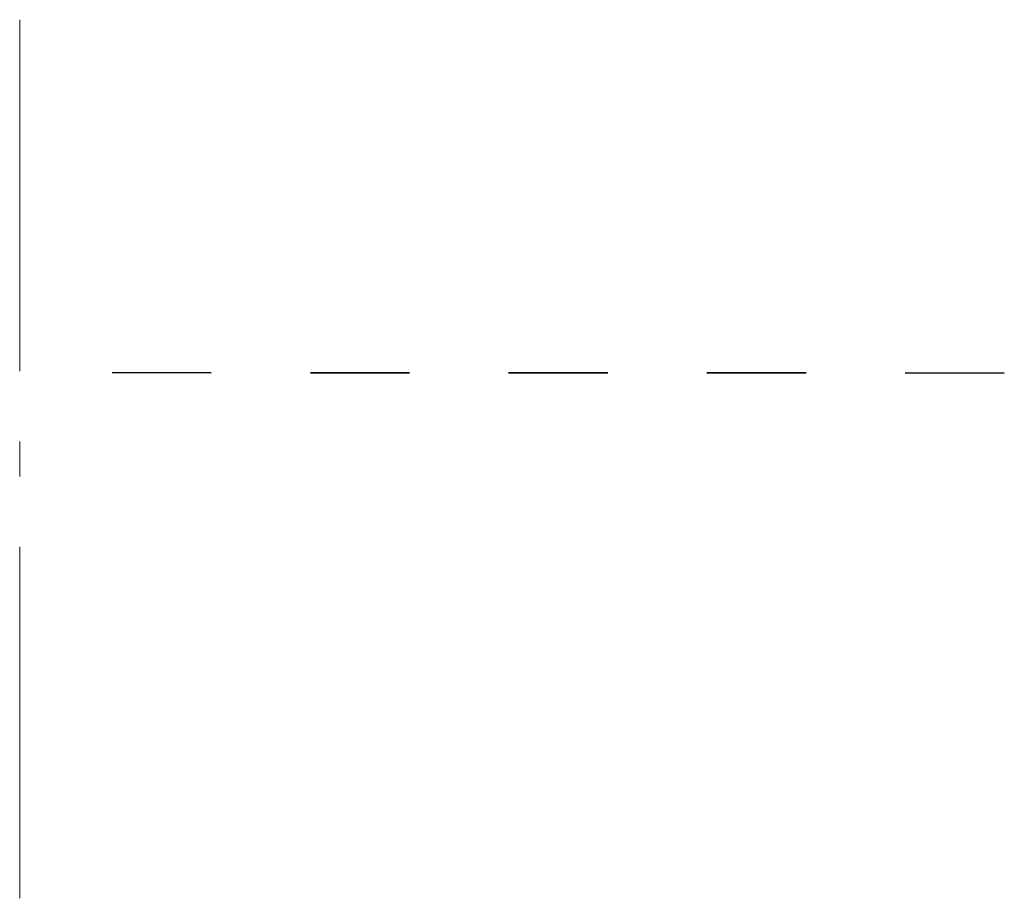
# Model space of a CAD drawing. Extents: x 16 to 1175, y 16 to 826.
# Tile 159 of 217: x 958 to 978, y 119 to 136. Entities that reach past the tile are written whole.
import ezdxf

# ---------------------------------------------------------------- set-up
doc = ezdxf.new("R2010")
doc.units = 0
doc.header["$MEASUREMENT"] = 0
doc.layers.add('Layer 1', color=7, linetype='Continuous', lineweight=0)

# ---------------------------------------------------------------- blocks, each defined once
blk = doc.blocks.new('Block_0')
at = {"layer": 'Layer 1', "color": 253, "lineweight": 9, "true_color": 0xb4b4b4}
for p, q in [((958.458, 136.331), (958.458, 129.245)), ((958.458, 127.828), (958.458, 127.119)), ((958.458, 125.702), (958.458, 118.615))]:
    blk.add_line(p, q, dxfattribs=at)
at = {"layer": 'Layer 1', "color": 5, "lineweight": 35, "true_color": 0x0000ff}
for p, q in [((962.324, 129.214), (960.323, 129.216)), ((966.324, 129.214), (964.322, 129.214)), ((970.323, 129.211), (968.322, 129.211)), ((974.323, 129.208), (972.322, 129.211)), ((978.323, 129.205), (976.322, 129.208))]:
    blk.add_line(p, q, dxfattribs=at)

msp = doc.modelspace()

# ---------------------------------------------------------------- block references
at = {"layer": 'Layer 1'}
msp.add_blockref('Block_0', (0, 0), dxfattribs=at)

doc.saveas('drawing.dxf')
